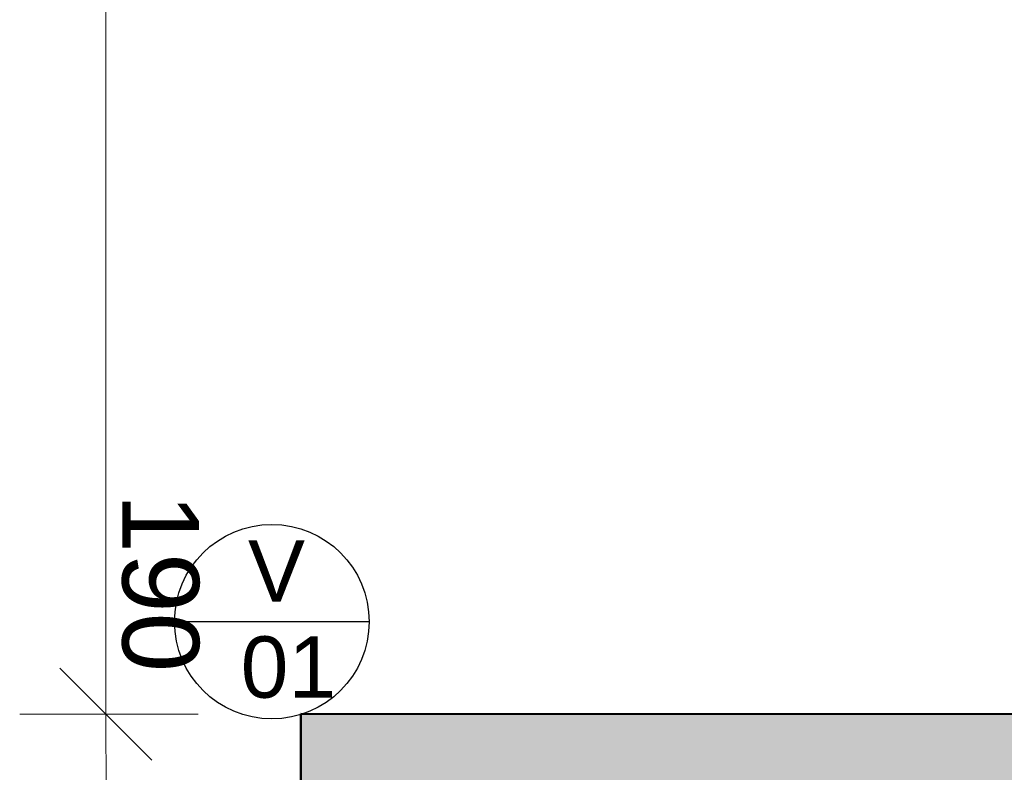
# Model space of a CAD drawing. Header units: millimetres. Extents: x -28017 to 3863, y -4271 to 20239.
# Tile 69 of 105: x -10519 to -8914, y 1106 to 2334. Entities that reach past the tile are written whole.
import ezdxf

# ---------------------------------------------------------------- set-up
doc = ezdxf.new("R2010")
doc.units = ezdxf.units.MM
doc.header["$MEASUREMENT"] = 0
for name, color, linetype in [('5._POHLED ZÁPADNÍ_2_Anotace - S', 7, 'Continuous'), ('5._POHLED ZÁPADNÍ_2_Konstrukce - nosné', 7, 'Continuous'), ('5._POHLED ZÁPADNÍ_2_Kóty - SP', 7, 'Continuous'), ('5._POHLED ZÁPADNÍ_2_Nové_Popis', 7, 'Continuous'), ('5._POHLED ZÁPADNÍ_2_Výplně – Řezové', 7, 'Continuous')]:
    doc.layers.add(name, color=color, linetype=linetype)
doc.styles.add('GENEROVANÝ_STYL_1', font='txt')
doc.styles.add('GENEROVANÝ_STYL_2', font='txt')

msp = doc.modelspace()

# ---------------------------------------------------------------- hatches: boundary and pattern name
at = {"layer": '5._POHLED ZÁPADNÍ_2_Výplně – Řezové', "linetype": 'Continuous', "lineweight": 13}
msp.add_hatch(color=254, dxfattribs=at).paths.add_polyline_path([(-10060.6, 1201.5), (-10060.7, 351.5), (-8811.9, 351.3), (-8811.8, 1201.3)])

# ---------------------------------------------------------------- linework, layer by layer
at = {"layer": '5._POHLED ZÁPADNÍ_2_Konstrukce - nosné', "color": 7, "linetype": 'Continuous', "lineweight": 50, "flags": 128}
for points in [[(-10060.7, 351.5), (-10060.6, 1201.5)], [(-8811.8, 1201.3), (-10060.6, 1201.5)]]:
    msp.add_lwpolyline(points, dxfattribs=at)
at = {"layer": '5._POHLED ZÁPADNÍ_2_Kóty - SP', "color": 154, "linetype": 'Continuous', "lineweight": 13}
for p, q in [((-10379.5, 5245.6), (-10378.3, 1201.4)), ((-10303.3, 1126.4), (-10453.3, 1276.4)), ((-10518.9, 1201.3), (-10228.3, 1201.4)), ((-10378.3, 1201.4), (-10378.2, 1011.4))]:
    msp.add_line(p, q, dxfattribs=at)
at = {"layer": '5._POHLED ZÁPADNÍ_2_Nové_Popis', "color": 1, "linetype": 'Continuous', "lineweight": 25}
msp.add_line((-9949.5, 1352), (-10266.6, 1352), dxfattribs=at)
msp.add_circle((-10108, 1352), 158.6, dxfattribs=at)

# ---------------------------------------------------------------- texts
at = {"layer": '5._POHLED ZÁPADNÍ_2_Anotace - S', "color": 1, "linetype": 'Continuous', "lineweight": 25, "insert": (-10100.4, 1355.7), "char_height": 100, "attachment_point": 5, "line_spacing_factor": 0.940294, "style": 'GENEROVANÝ_STYL_1'}
msp.add_mtext('\\A1;{\\pqc;\\fArial|b0|i0|c238|p38;V\\P\\pqc;\\fArial|b0|i0|c238|p38; 0\\fArial|b0|i0|c238|p38;1}', dxfattribs=at)
at = {"layer": '5._POHLED ZÁPADNÍ_2_Kóty - SP', "color": 154, "linetype": 'Continuous', "lineweight": 13, "insert": (-10353.4, 1561), "char_height": 125, "width": 284.572, "attachment_point": 7, "rotation": 270.0169, "style": 'GENEROVANÝ_STYL_2'}
msp.add_mtext('\\A1;{\\pql;\\fArial|b0|i0|c0|p38;190}', dxfattribs=at)

doc.saveas('drawing.dxf')
